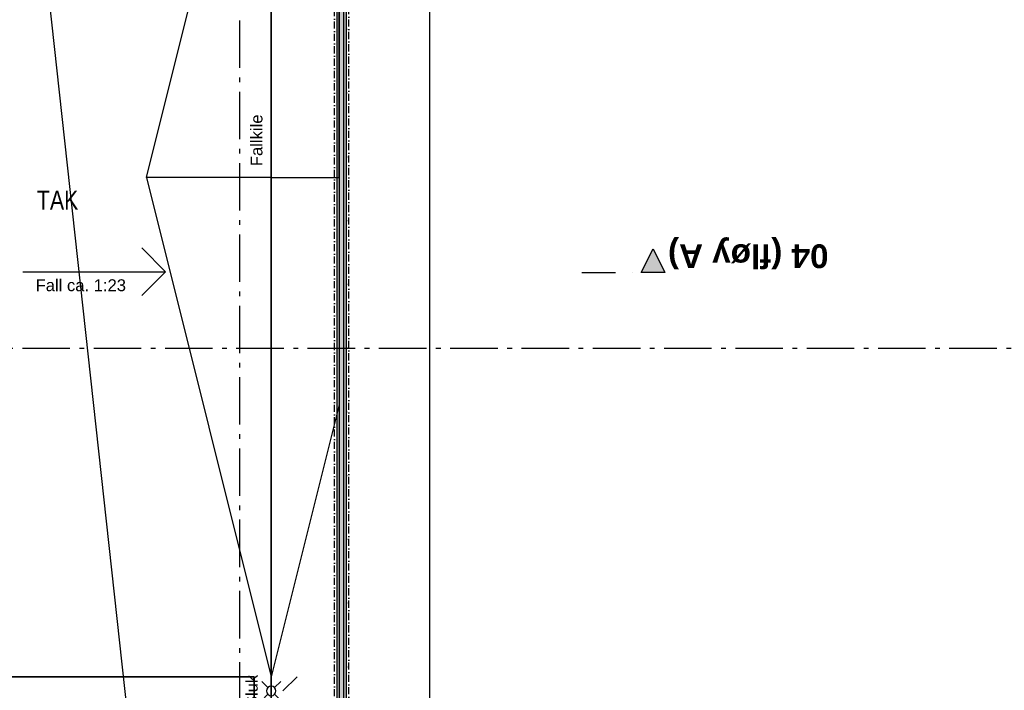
# Model space of a CAD drawing. Header units: millimetres. Extents: x -117798 to 93698, y -182207 to 252400.
# Tile 251 of 256: x -63789 to -53432, y -25810 to -18758. Entities that reach past the tile are written whole.
import ezdxf
from ezdxf.enums import TextEntityAlignment as Align

# ---------------------------------------------------------------- set-up
doc = ezdxf.new("R2010")
doc.units = ezdxf.units.MM
doc.header["$LTSCALE"] = 0.5
doc.header["$MEASUREMENT"] = 0
for name, pattern in [('Akselinje', [1500, 1000, -200, 100, -200]), ('Over snittplan', [260, 150, -50, 10, -50]), ('PLINE', [0]), ('Prikk & stiplet', [1340.555525, 705.555534, -352.777767, 0, -282.222223])]:
    doc.linetypes.add(name, pattern=pattern)
for name, color, linetype in [('0(Nye konstruksjoner)', 7, 'Continuous'), ('261- Primærkonstruksjon (tak)', 7, 'Continuous'), ('262- Taktekking(Nye konstruksjoner)', 7, 'Continuous'), ('265- Gesimser_ takrenner og nedløp (Skravur)(Nye konstruksjoner)', 7, 'Continuous'), ('265- Gesimser_ takrenner og nedløp(Nye konstruksjoner)', 7, 'Continuous'), ('82-- Modullinjer', 7, 'Continuous'), ('852- Snittmarkør', 7, 'Continuous'), ('BYGG', 7, 'Continuous'), ('tiltaksgrense', 7, 'Continuous')]:
    doc.layers.add(name, color=color, linetype=linetype)
doc.styles.add('GENERATED_STYLE_1', font='arial.ttf')
doc.styles.add('GENERATED_STYLE_2', font='arial.ttf', dxfattribs={"width": 0.8})
doc.styles.add('GENERATED_STYLE_4', font='arial.ttf')
doc.linetypes.add('Tiltaksgrense', pattern='A,0,[3,A-2607.112 Plan 2. etasje1.Shx,S=4.761905,R=0,X=0,Y=0],-1200,0', length=1200)

# ---------------------------------------------------------------- blocks, each defined once
blk = doc.blocks.new('Standard grid marker[92]', base_point=(-61478, 26434))
at = {"layer": '82-- Modullinjer', "linetype": 'Akselinje'}
blk.add_line((-61478, 26234), (-61478, -50174), dxfattribs=at)
at = {"layer": '82-- Modullinjer', "style": 'GENERATED_STYLE_4'}
for tag, p in [('AC_MarkerText_1_0', (-61606, 26644)), ('AC_MarkerText_1_1', (-61606, -50664))]:
    blk.add_attdef(tag, text='', height=175, rotation=90, dxfattribs=at).set_placement(p, align=Align.TOP_CENTER)
blk = doc.blocks.new('Standard grid marker[100]', base_point=(20939, -22217))
at = {"layer": '82-- Modullinjer', "linetype": 'Akselinje'}
blk.add_line((20739, -22217), (-81321, -22217), dxfattribs=at)
at = {"layer": '82-- Modullinjer', "style": 'GENERATED_STYLE_4'}
for tag, p in [('AC_MarkerText_1_1', (-81899, -22257)), ('AC_MarkerText_1_0', (21062, -22257))]:
    blk.add_attdef(tag, text='', height=175, rotation=90, dxfattribs=at).set_placement(p, align=Align.TOP_CENTER)
blk = doc.blocks.new('Drenering gulv symbol[237]', base_point=(-61043, -25917))
at = {"layer": '265- Gesimser_ takrenner og nedløp(Nye konstruksjoner)', "linetype": 'PLINE'}
for p, q in [((-61179, -25782), (-61243, -25717)), ((-61108, -25782), (-61043, -25717)), ((-61179, -25852), (-61243, -25917)), ((-61108, -25852), (-61043, -25917))]:
    blk.add_line(p, q, dxfattribs=at)
at = {"layer": '265- Gesimser_ takrenner og nedløp(Nye konstruksjoner)', "linetype": 'PLINE', "flags": 128}
blk.add_lwpolyline([(-61143, -25767, 1), (-61143, -25867, 1)], format="xyb", close=True, dxfattribs=at)

msp = doc.modelspace()

# ---------------------------------------------------------------- hatches: boundary and pattern name
at = {"layer": '265- Gesimser_ takrenner og nedløp (Skravur)(Nye konstruksjoner)', "linetype": 'Continuous'}
h = msp.add_hatch(dxfattribs=at)
h.set_pattern_fill('Prikker_tett', color=256, style=0, pattern_type=2)
h.set_pattern_definition([(0, (0, 0), (0, 43.30127), [0, -25]), (0, (12.5, 21.65), (0, 43.30127), [0, -25])])
h.paths.add_polyline_path([(-60453.2, -12156.9), (-60453.2, -36146.9), (-60353.2, -36146.9), (-60353.2, -12156.9)])
at = {"layer": '852- Snittmarkør', "linetype": 'Continuous'}
msp.add_hatch(color=256, dxfattribs=at).paths.add_polyline_path([(-57001.3, -21416.9), (-57126.3, -21166.9), (-57251.3, -21416.9)])

# ---------------------------------------------------------------- linework, layer by layer
at = {"layer": '261- Primærkonstruksjon (tak)', "linetype": 'PLINE', "flags": 128}
for points in [[(-60428.2, -12131.9), (-60428.2, -36221.9)], [(-61323.2, -25666.9), (-64193.2, -25666.9)], [(-64193.2, -25666.9), (-61323.2, -25666.9)], [(-61323.2, -37221.9), (-61323.2, -25666.9)], [(-61323.2, -25666.9), (-61323.2, -37221.9)]]:
    msp.add_lwpolyline(points, dxfattribs=at)
at = {"layer": '262- Taktekking(Nye konstruksjoner)', "linetype": 'PLINE'}
for p, q in [((-60453.2, -46086.9), (-64171.8, -12216.9)), ((-62254.6, -21409), (-62504.6, -21159)), ((-63754.6, -21409), (-62254.6, -21409)), ((-62254.6, -21409), (-62504.6, -21659)), ((-61022, -25816.9), (-60872, -25666.9))]:
    msp.add_line(p, q, dxfattribs=at)
at = {"layer": '262- Taktekking(Nye konstruksjoner)', "linetype": 'PLINE', "flags": 128}
for points in [[(-61143.2, -12156.9), (-61143.2, -43718.6)], [(-61143.2, -43718.6), (-61143.2, -12156.9)], [(-60453.2, -12156.9), (-60453.2, -36246.9)]]:
    msp.add_lwpolyline(points, dxfattribs=at)
for points in [[(-61143.2, -15166.9), (-61143.2, -20416.9), (-62455.7, -20416.9)], [(-61143.2, -15166.9), (-61143.2, -20416.9), (-60428.2, -20416.9), (-60428.2, -18026.9)], [(-61143.2, -25666.9), (-61143.2, -20416.9), (-62455.7, -20416.9)], [(-61143.2, -25666.9), (-61143.2, -20416.9), (-60428.2, -20416.9), (-60428.2, -22806.9)]]:
    msp.add_lwpolyline(points, close=True, dxfattribs=at)
at = {"layer": '265- Gesimser_ takrenner og nedløp(Nye konstruksjoner)', "linetype": 'Prikk & stiplet'}
msp.add_line((-60353.2, -36146.9), (-60353.2, -12056.9), dxfattribs=at)
at = {"layer": '265- Gesimser_ takrenner og nedløp(Nye konstruksjoner)', "linetype": 'Over snittplan'}
for p, q in [((-60327.8, -36121.6), (-60327.8, -12031.6)), ((-60478.5, -36272.3), (-60478.5, -12182.3))]:
    msp.add_line(p, q, dxfattribs=at)
at = {"layer": '265- Gesimser_ takrenner og nedløp(Nye konstruksjoner)', "linetype": 'PLINE', "flags": 128}
for points in [[(-60353.2, -36146.9), (-60353.2, -12056.9)], [(-60453.2, -12156.9), (-60453.2, -36146.9)]]:
    msp.add_lwpolyline(points, dxfattribs=at)
at = {"layer": '852- Snittmarkør', "linetype": 'Prikk & stiplet'}
msp.add_line((-57876.3, -21416.9), (-57251.3, -21416.9), dxfattribs=at)
at = {"layer": '852- Snittmarkør', "linetype": 'PLINE', "flags": 128}
msp.add_lwpolyline([(-57001.3, -21416.9), (-57251.3, -21416.9), (-57126.3, -21166.9)], close=True, dxfattribs=at)
at = {"layer": 'BYGG', "linetype": 'PLINE'}
msp.add_line((-60383.2, -12119.4), (-60383.2, -36219.4), dxfattribs=at)
at = {"layer": 'tiltaksgrense', "linetype": 'Tiltaksgrense', "flags": 128}
msp.add_lwpolyline([(-76668.2, 5883.1), (-59978.2, 5883.1), (-59978.2, 3983.1), (-55978.2, 3983.1), (-55978.2, -1216.9), (-59978.2, -1216.9), (-59978.2, -11216.9), (-59478.2, -11216.9), (-59478.2, -35316.9), (-58278.2, -35316.9), (-58278.2, -44011.9), (-59478.2, -44011.9), (-59478.2, -47174.4), (-78673.2, -47174.4), (-78673.2, -18848), (-79601.4, -18848), (-79601.4, -15365.9), (-78229.2, -15365.9), (-78229.2, -11147.2), (-76668.2, -11147.2)], close=True, dxfattribs=at)

# ---------------------------------------------------------------- block references
at = {"layer": '265- Gesimser_ takrenner og nedløp(Nye konstruksjoner)', "linetype": 'PLINE'}
msp.add_blockref('Drenering gulv symbol[237]', (-61043.2, -25916.9), dxfattribs=at)
at = {"layer": '82-- Modullinjer', "linetype": 'PLINE'}
for name, p in [('Standard grid marker[92]', (-61478.2, 26434.4)), ('Standard grid marker[100]', (20939.5, -22216.9))]:
    msp.add_blockref(name, p, dxfattribs=at)

# ---------------------------------------------------------------- texts
at = {"layer": '0(Nye konstruksjoner)', "linetype": 'Continuous', "insert": (-63607.6, -20755.6), "char_height": 200, "attachment_point": 7, "style": 'GENERATED_STYLE_2'}
msp.add_mtext('\\A1;{\\pql;\\fArial|b0|i0|c0|p0;\\W0.800000;TAK}', dxfattribs=at)
msp.add_mtext('\\A1;{\\pql;\\fArial|b0|i0|c0|p0;\\W0.800000;TAK}', dxfattribs=at)
at = {"layer": '262- Taktekking(Nye konstruksjoner)', "linetype": 'Continuous', "insert": (-61234, -19755), "char_height": 125, "attachment_point": 9, "rotation": 90, "style": 'GENERATED_STYLE_1'}
msp.add_mtext('\\A1;{\\pqr;\\fArial|b0|i0|c0|p0;\\W1.000000;Fallkile}', dxfattribs=at)
at = {"layer": '262- Taktekking(Nye konstruksjoner)', "linetype": 'Continuous', "insert": (-62670.8, -21614.8), "char_height": 125, "attachment_point": 9, "style": 'GENERATED_STYLE_1'}
msp.add_mtext('\\A1;{\\pqr;\\fArial|b0|i0|c0|p0;\\W1.000000;Fall ca. 1:\\fArial|b0|i0|c0|p0;\\W1.000000;23}', dxfattribs=at)
at = {"layer": '265- Gesimser_ takrenner og nedløp(Nye konstruksjoner)', "linetype": 'Continuous', "insert": (-61283.9, -25816.9), "char_height": 125, "attachment_point": 8, "rotation": 90, "style": 'GENERATED_STYLE_1'}
msp.add_mtext('\\A1;{\\pqc;\\fArial|b0|i0|c0|p0;\\W1.000000;Sluk}', dxfattribs=at)
at = {"layer": '852- Snittmarkør', "insert": (-55281.6, -21044.8), "char_height": 250, "attachment_point": 7, "rotation": 180, "style": 'GENERATED_STYLE_4'}
msp.add_mtext('\\A1;{\\pql;\\pt0;\\fArial|b1|i0|c0|p0;\\W1.000000;04 (fløy A)}', dxfattribs=at)

doc.saveas('drawing.dxf')
